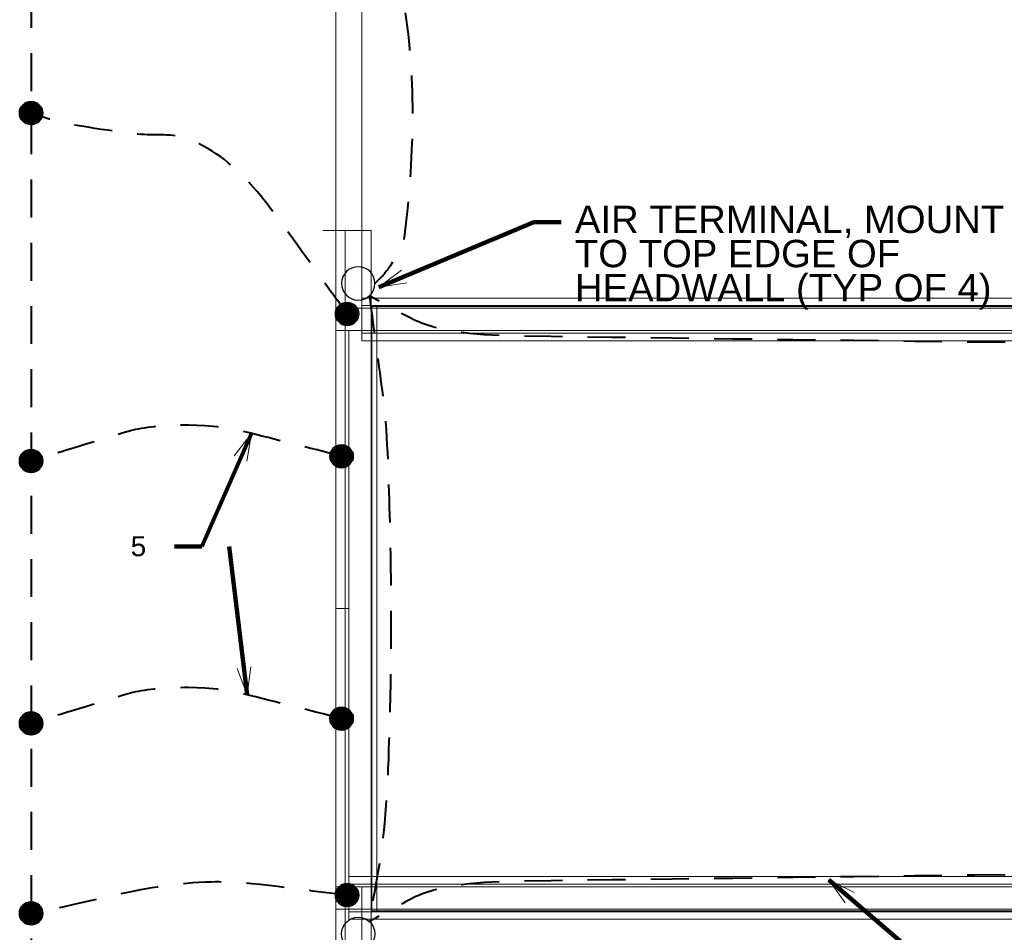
# Model space of a CAD drawing. Header units: inches. Extents: x -8534 to 5423, y -4988 to 1814.
# Tile 8 of 33: x -6144 to -5790, y -1106 to -778. Entities that reach past the tile are written whole.
import ezdxf

# ---------------------------------------------------------------- set-up
doc = ezdxf.new("R2010")
doc.units = ezdxf.units.IN
doc.header["$LTSCALE"] = 200
doc.header["$MEASUREMENT"] = 0
doc.linetypes.add('DGN Style 2', pattern=[0.113678, 0.068207, -0.045471])
for name, color, linetype, lineweight in [('E-DETL-TEXT', 3, 'Continuous', 0), ('E-GRND-CIRC', 4, 'Continuous', 40), ('Imports in Famil', 7, 'Continuous', 0), ('Level 23', 7, 'Continuous', 0), ('Level 44', 7, 'Continuous', 0), ('Object', 7, 'Continuous', 30), ('SC Text', 7, 'Continuous', 0), ('SE Terminal', 7, 'Continuous', 0), ('Struct Stick Sym', 7, 'Continuous', 0), ('Structural Stiff', 7, 'Continuous', 0)]:
    doc.layers.add(name, color=color, linetype=linetype, lineweight=lineweight)
doc.styles.add('Notes', font='arial.ttf', dxfattribs={"height": 0.098425})
doc.styles.add('Notes_0', font='arial.ttf')
doc.styles.add('Title Block - General', font='arial.ttf', dxfattribs={"height": 0.12})
doc.dimstyles.new('EAST', dxfattribs={"dimtxt": 9.8425, "dimasz": 9.8425, "dimexe": 4.92125, "dimexo": 4.92125, "dimgap": 4.92125, "dimtad": 1, "dimdec": 0, "dimzin": 11, "dimdsep": 46, "dimlunit": 3, "dimtxsty": 'Notes_0', "dimblk": 'TerminatorOpen_0.5', "dimcen": 0.09, "dimclrd": 1, "dimadec": 4, "dimazin": 3, "dimtfac": 1, "dimtdec": 0, "dimtofl": 0, "dimtmove": 0, "dimatfit": 1, "dimldrblk": 'TerminatorOpen_0.5', "dimfxl": 1, "dimfrac": 2, "dimtolj": 1, "dimtzin": 11, "dimlwd": 30, "dimarcsym": 0})

# ---------------------------------------------------------------- blocks, each defined once
blk = doc.blocks.new('TerminatorOpen_0.5')
at = {"color": 0, "linetype": 'ByBlock', "lineweight": -2}
for q in [(-1, 0.25), (-1, 0), (-1, -0.25)]:
    blk.add_line((0, 0), q, dxfattribs=at)
blk = doc.blocks.new('FACE_6')
at = {"layer": 'Imports in Famil', "color": 6, "linetype": 'Continuous', "lineweight": 0, "extrusion": (1.83691e-16, -1, 0), "elevation": 157.1969, "flags": 128}
blk.add_lwpolyline([(-61.1875, 16), (-61.1875, 7.125), (-60.8125, 7.125), (-60.8125, 10.25), (-58.1875, 10.25), (-58.1875, 0), (61.1875, 0), (61.1875, 8.875), (60.8125, 8.875), (60.8125, 5.75), (58.1875, 5.75), (58.1875, 16), (-61.1875, 16), (-61.1875, 16)], close=True, dxfattribs=at)
blk = doc.blocks.new('FACE_7')
at = {"layer": 'Imports in Famil', "color": 6, "linetype": 'Continuous', "lineweight": 0, "extrusion": (-1.83691e-16, 1, 0), "elevation": 168.8031, "flags": 128}
blk.add_lwpolyline([(-58.1875, 5.75), (-60.8125, 5.75), (-60.8125, 8.875), (-61.1875, 8.875), (-61.1875, 0), (58.1875, 0), (58.1875, 10.25), (60.8125, 10.25), (60.8125, 7.125), (61.1875, 7.125), (61.1875, 16), (-58.1875, 16), (-58.1875, 5.75), (-58.1875, 5.75)], close=True, dxfattribs=at)
blk = doc.blocks.new('FACE_8')
at = {"layer": 'Imports in Famil', "color": 6, "linetype": 'Continuous', "lineweight": 0, "extrusion": (1.83691e-16, -1, 0), "elevation": 157.1969, "flags": 128}
blk.add_lwpolyline([(-61.1875, 16), (-61.1875, 7.125), (-60.8125, 7.125), (-60.8125, 10.25), (-58.1875, 10.25), (-58.1875, 0), (61.1875, 0), (61.1875, 8.875), (60.8125, 8.875), (60.8125, 5.75), (58.1875, 5.75), (58.1875, 16), (-61.1875, 16), (-61.1875, 16)], close=True, dxfattribs=at)
blk = doc.blocks.new('FACE_9')
at = {"layer": 'Imports in Famil', "color": 6, "linetype": 'Continuous', "lineweight": 0, "extrusion": (-1.83691e-16, 1, 0), "elevation": 168.8031, "flags": 128}
blk.add_lwpolyline([(-58.1875, 5.75), (-60.8125, 5.75), (-60.8125, 8.875), (-61.1875, 8.875), (-61.1875, 0), (58.1875, 0), (58.1875, 10.25), (60.8125, 10.25), (60.8125, 7.125), (61.1875, 7.125), (61.1875, 16), (-58.1875, 16), (-58.1875, 5.75), (-58.1875, 5.75)], close=True, dxfattribs=at)
blk = doc.blocks.new('FACE_10')
at = {"layer": 'Imports in Famil', "color": 6, "linetype": 'Continuous', "lineweight": 0, "extrusion": (1.83691e-16, -1, 0), "elevation": 157.1969, "flags": 128}
blk.add_lwpolyline([(-61.1875, 16), (-61.1875, 7.125), (-60.8125, 7.125), (-60.8125, 10.25), (-58.1875, 10.25), (-58.1875, 0), (61.1875, 0), (61.1875, 8.875), (60.8125, 8.875), (60.8125, 5.75), (58.1875, 5.75), (58.1875, 16), (-61.1875, 16), (-61.1875, 16)], close=True, dxfattribs=at)
blk = doc.blocks.new('FACE_11')
at = {"layer": 'Imports in Famil', "color": 6, "linetype": 'Continuous', "lineweight": 0}
blk.add_3dface([(-61.1875, -157.196875, 7.125), (-61.1875, -157.196875, 16), (-61.1875, 168.803125, 16), (-61.1875, 168.803125, 7.125)], dxfattribs=at)
blk = doc.blocks.new('FACE_12')
at = {"layer": 'Imports in Famil', "color": 6, "linetype": 'Continuous', "lineweight": 0}
blk.add_3dface([(-60.8125, -157.196875, 7.125), (-61.1875, -157.196875, 7.125), (-61.1875, 168.803125, 7.125), (-60.8125, 168.803125, 7.125)], dxfattribs=at)
blk = doc.blocks.new('FACE_13')
at = {"layer": 'Imports in Famil', "color": 6, "linetype": 'Continuous', "lineweight": 0}
blk.add_3dface([(-60.8125, -157.196875, 10.25), (-60.8125, -157.196875, 7.125), (-60.8125, 168.803125, 7.125), (-60.8125, 168.803125, 10.25)], dxfattribs=at)
blk = doc.blocks.new('FACE_14')
at = {"layer": 'Imports in Famil', "color": 6, "linetype": 'Continuous', "lineweight": 0, "extrusion": (-1, -1.83691e-16, 0), "elevation": 58.1875, "flags": 128}
blk.add_lwpolyline([(-168.803125, 0), (157.196875, 0), (157.196875, 10.25), (142.196875, 10.25), (-168.803125, 10.25), (-168.803125, 0)], close=True, dxfattribs=at)
blk = doc.blocks.new('FACE_15')
at = {"layer": 'Imports in Famil', "color": 6, "linetype": 'Continuous', "lineweight": 0, "extrusion": (-1.83691e-16, 1, 0), "elevation": 168.8031, "flags": 128}
blk.add_lwpolyline([(-58.1875, 5.75), (-60.8125, 5.75), (-60.8125, 8.875), (-61.1875, 8.875), (-61.1875, 0), (58.1875, 0), (58.1875, 10.25), (60.8125, 10.25), (60.8125, 7.125), (61.1875, 7.125), (61.1875, 16), (-58.1875, 16), (-58.1875, 5.75), (-58.1875, 5.75)], close=True, dxfattribs=at)
blk = doc.blocks.new('E-101 LPS')
at = {"layer": 'E-GRND-CIRC', "linetype": 'DGN Style 2'}
blk.add_line((-6139.57, -494.77, 109.99), (-6139.57, -1452.18, 109.99), dxfattribs=at)
at = {"layer": 'E-GRND-CIRC', "linetype": 'Continuous'}
for p, q in [((-6143.67, -811.99, 109.99), (-6139.49, -807.81, 109.99)), ((-6143.66, -811.63, 109.99), (-6139.86, -807.82, 109.99)), ((-6143.65, -812.32, 109.99), (-6139.16, -807.83, 109.99)), ((-6143.61, -811.22, 109.99), (-6140.26, -807.87, 109.99)), ((-6143.61, -812.63, 109.99), (-6138.85, -807.88, 109.99)), ((-6143.54, -812.92, 109.99), (-6138.56, -807.94, 109.99)), ((-6143.51, -810.77, 109.99), (-6140.72, -807.97, 109.99)), ((-6143.46, -813.2, 109.99), (-6138.28, -808.02, 109.99)), ((-6143.37, -813.45, 109.99), (-6138.03, -808.11, 109.99)), ((-6143.3, -810.2, 109.99), (-6141.28, -808.18, 109.99)), ((-6143.26, -813.7, 109.99), (-6137.78, -808.22, 109.99)), ((-6143.14, -813.93, 109.99), (-6137.55, -808.34, 109.99)), ((-6143, -814.15, 109.99), (-6137.33, -808.48, 109.99)), ((-6142.86, -814.36, 109.99), (-6137.12, -808.62, 109.99)), ((-6142.7, -814.56, 109.99), (-6136.93, -808.78, 109.99)), ((-6142.63, -809.18, 109.99), (-6142.3, -808.85, 109.99)), ((-6142.53, -814.74, 109.99), (-6136.74, -808.95, 109.99)), ((-6142.35, -814.92, 109.99), (-6136.56, -809.13, 109.99)), ((-6142.17, -815.08, 109.99), (-6136.4, -809.32, 109.99)), ((-6141.97, -815.24, 109.99), (-6136.25, -809.52, 109.99)), ((-6141.75, -815.38, 109.99), (-6136.1, -809.73, 109.99)), ((-6141.53, -815.51, 109.99), (-6135.97, -809.95, 109.99)), ((-6141.3, -815.63, 109.99), (-6135.85, -810.18, 109.99)), ((-6141.05, -815.73, 109.99), (-6135.75, -810.43, 109.99)), ((-6140.79, -815.82, 109.99), (-6135.66, -810.69, 109.99)), ((-6140.51, -815.9, 109.99), (-6135.58, -810.97, 109.99)), ((-6140.21, -815.96, 109.99), (-6135.52, -811.27, 109.99)), ((-6139.9, -815.99, 109.99), (-6135.49, -811.58, 109.99)), ((-6139.56, -816.01, 109.99), (-6135.47, -811.93, 109.99)), ((-6139.18, -815.99, 109.99), (-6135.49, -812.3, 109.99)), ((-6138.77, -815.93, 109.99), (-6135.55, -812.71, 109.99)), ((-6138.29, -815.8, 109.99), (-6135.68, -813.19, 109.99)), ((-6137.68, -815.54, 109.99), (-6135.94, -813.8, 109.99)), ((-6030.11, -884.19, 156), (-6025.93, -880.01, 156)), ((-6030.1, -883.83, 156), (-6026.3, -880.02, 156)), ((-6030.09, -884.52, 156), (-6025.6, -880.03, 156)), ((-6030.05, -883.43, 156), (-6026.7, -880.07, 156)), ((-6030.05, -884.83, 156), (-6025.29, -880.08, 156)), ((-6029.98, -885.12, 156), (-6025, -880.14, 156)), ((-6029.95, -882.97, 156), (-6027.16, -880.18, 156)), ((-6029.9, -885.4, 156), (-6024.73, -880.22, 156)), ((-6029.81, -885.66, 156), (-6024.47, -880.32, 156)), ((-6029.74, -882.4, 156), (-6027.72, -880.39, 156)), ((-6029.7, -885.9, 156), (-6024.22, -880.42, 156)), ((-6029.58, -886.13, 156), (-6023.99, -880.55, 156)), ((-6029.44, -886.35, 156), (-6023.77, -880.68, 156)), ((-6029.3, -886.56, 156), (-6023.56, -880.83, 156)), ((-6029.14, -886.76, 156), (-6023.37, -880.98, 156)), ((-6029.07, -881.38, 156), (-6028.74, -881.05, 156)), ((-6028.97, -886.94, 156), (-6023.18, -881.15, 156)), ((-6028.8, -887.12, 156), (-6023, -881.33, 156)), ((-6028.61, -887.28, 156), (-6022.84, -881.52, 156)), ((-6028.41, -887.44, 156), (-6022.69, -881.72, 156)), ((-6028.2, -887.58, 156), (-6022.54, -881.93, 156)), ((-6027.97, -887.71, 156), (-6022.41, -882.15, 156)), ((-6027.74, -887.83, 156), (-6022.3, -882.39, 156)), ((-6027.49, -887.93, 156), (-6022.19, -882.63, 156)), ((-6027.23, -888.02, 156), (-6022.1, -882.9, 156)), ((-6026.95, -888.1, 156), (-6022.02, -883.17, 156)), ((-6026.65, -888.16, 156), (-6021.96, -883.47, 156)), ((-6026.34, -888.2, 156), (-6021.93, -883.79, 156)), ((-6026, -888.21, 156), (-6021.91, -884.13, 156)), ((-6025.62, -888.19, 156), (-6021.93, -884.5, 156)), ((-6025.21, -888.13, 156), (-6021.99, -884.91, 156)), ((-6024.73, -888, 156), (-6022.12, -885.39, 156)), ((-6024.12, -887.75, 156), (-6022.38, -886, 156)), ((-6143.67, -937.04, 109.99), (-6139.49, -932.86, 109.99)), ((-6143.66, -936.68, 109.99), (-6139.86, -932.87, 109.99)), ((-6143.65, -937.37, 109.99), (-6139.16, -932.88, 109.99)), ((-6143.61, -936.28, 109.99), (-6140.26, -932.92, 109.99)), ((-6143.61, -937.68, 109.99), (-6138.85, -932.93, 109.99)), ((-6143.54, -937.97, 109.99), (-6138.56, -932.99, 109.99)), ((-6143.51, -935.82, 109.99), (-6140.72, -933.03, 109.99)), ((-6143.46, -938.25, 109.99), (-6138.28, -933.07, 109.99)), ((-6143.37, -938.51, 109.99), (-6138.03, -933.17, 109.99)), ((-6143.3, -935.25, 109.99), (-6141.28, -933.24, 109.99)), ((-6143.26, -938.75, 109.99), (-6137.78, -933.27, 109.99)), ((-6143.14, -938.98, 109.99), (-6137.55, -933.4, 109.99)), ((-6143, -939.2, 109.99), (-6137.33, -933.53, 109.99)), ((-6142.86, -939.41, 109.99), (-6137.12, -933.68, 109.99)), ((-6142.7, -939.61, 109.99), (-6136.93, -933.83, 109.99)), ((-6142.63, -934.23, 109.99), (-6142.3, -933.9, 109.99)), ((-6142.53, -939.79, 109.99), (-6136.74, -934, 109.99)), ((-6142.35, -939.97, 109.99), (-6136.56, -934.18, 109.99)), ((-6032.11, -935.33, 156), (-6027.93, -931.16, 156)), ((-6032.1, -934.97, 156), (-6028.3, -931.17, 156)), ((-6032.09, -935.67, 156), (-6027.6, -931.18, 156)), ((-6032.05, -935.98, 156), (-6027.29, -931.22, 156)), ((-6032.05, -934.57, 156), (-6028.7, -931.22, 156)), ((-6031.98, -936.27, 156), (-6027, -931.29, 156)), ((-6031.95, -934.11, 156), (-6029.16, -931.32, 156)), ((-6031.9, -936.54, 156), (-6026.73, -931.37, 156)), ((-6031.81, -936.8, 156), (-6026.47, -931.46, 156)), ((-6031.74, -933.55, 156), (-6029.72, -931.53, 156)), ((-6031.7, -937.05, 156), (-6026.22, -931.57, 156)), ((-6031.58, -937.28, 156), (-6025.99, -931.69, 156)), ((-6031.44, -937.5, 156), (-6025.77, -931.82, 156)), ((-6031.3, -937.71, 156), (-6025.56, -931.97, 156)), ((-6031.14, -937.9, 156), (-6025.37, -932.13, 156)), ((-6031.07, -932.53, 156), (-6030.74, -932.2, 156)), ((-6030.97, -938.09, 156), (-6025.18, -932.29, 156)), ((-6030.8, -938.26, 156), (-6025, -932.47, 156)), ((-6030.61, -938.43, 156), (-6024.84, -932.66, 156)), ((-6030.41, -938.58, 156), (-6024.69, -932.86, 156)), ((-6030.2, -938.72, 156), (-6024.54, -933.07, 156)), ((-6029.97, -938.85, 156), (-6024.41, -933.3, 156)), ((-6029.74, -938.97, 156), (-6024.3, -933.53, 156)), ((-6029.49, -939.08, 156), (-6024.19, -933.78, 156)), ((-6029.23, -939.17, 156), (-6024.1, -934.04, 156)), ((-6142.17, -940.13, 109.99), (-6136.4, -934.37, 109.99)), ((-6141.97, -940.29, 109.99), (-6136.25, -934.57, 109.99)), ((-6141.75, -940.43, 109.99), (-6136.1, -934.78, 109.99)), ((-6141.53, -940.56, 109.99), (-6135.97, -935, 109.99)), ((-6141.3, -940.68, 109.99), (-6135.85, -935.24, 109.99)), ((-6141.05, -940.78, 109.99), (-6135.75, -935.48, 109.99)), ((-6140.79, -940.87, 109.99), (-6135.66, -935.75, 109.99)), ((-6140.51, -940.95, 109.99), (-6135.58, -936.02, 109.99)), ((-6140.21, -941.01, 109.99), (-6135.52, -936.32, 109.99)), ((-6139.9, -941.05, 109.99), (-6135.49, -936.64, 109.99)), ((-6139.56, -941.06, 109.99), (-6135.47, -936.98, 109.99)), ((-6139.18, -941.04, 109.99), (-6135.49, -937.35, 109.99)), ((-6028.95, -939.25, 156), (-6024.02, -934.32, 156)), ((-6028.65, -939.3, 156), (-6023.96, -934.61, 156)), ((-6028.34, -939.34, 156), (-6023.93, -934.93, 156)), ((-6028, -939.35, 156), (-6023.91, -935.27, 156)), ((-6027.62, -939.34, 156), (-6023.93, -935.64, 156)), ((-6027.21, -939.27, 156), (-6023.99, -936.06, 156)), ((-6026.73, -939.15, 156), (-6024.12, -936.54, 156)), ((-6026.12, -938.89, 156), (-6024.38, -937.15, 156)), ((-6138.77, -940.98, 109.99), (-6135.55, -937.76, 109.99)), ((-6138.29, -940.85, 109.99), (-6135.68, -938.24, 109.99)), ((-6137.68, -940.6, 109.99), (-6135.94, -938.85, 109.99)), ((-6032.11, -1029.68, 156), (-6027.93, -1025.5, 156)), ((-6032.1, -1029.32, 156), (-6028.3, -1025.51, 156)), ((-6032.09, -1030.01, 156), (-6027.6, -1025.52, 156)), ((-6032.05, -1028.92, 156), (-6028.7, -1025.56, 156)), ((-6032.05, -1030.32, 156), (-6027.29, -1025.57, 156)), ((-6031.98, -1030.61, 156), (-6027, -1025.63, 156)), ((-6031.95, -1028.46, 156), (-6029.16, -1025.67, 156)), ((-6031.9, -1030.89, 156), (-6026.73, -1025.71, 156)), ((-6031.81, -1031.15, 156), (-6026.47, -1025.81, 156)), ((-6031.74, -1027.89, 156), (-6029.72, -1025.88, 156)), ((-6031.7, -1031.39, 156), (-6026.22, -1025.91, 156)), ((-6031.58, -1031.62, 156), (-6025.99, -1026.04, 156)), ((-6031.44, -1031.84, 156), (-6025.77, -1026.17, 156)), ((-6143.67, -1031.38, 109.99), (-6139.49, -1027.21, 109.99)), ((-6143.66, -1031.02, 109.99), (-6139.86, -1027.22, 109.99)), ((-6143.65, -1031.72, 109.99), (-6139.16, -1027.23, 109.99)), ((-6143.61, -1032.03, 109.99), (-6138.85, -1027.27, 109.99)), ((-6143.61, -1030.62, 109.99), (-6140.26, -1027.27, 109.99)), ((-6143.54, -1032.32, 109.99), (-6138.56, -1027.34, 109.99)), ((-6143.51, -1030.16, 109.99), (-6140.72, -1027.37, 109.99)), ((-6143.46, -1032.59, 109.99), (-6138.28, -1027.42, 109.99)), ((-6143.37, -1032.85, 109.99), (-6138.03, -1027.51, 109.99)), ((-6143.3, -1029.6, 109.99), (-6141.28, -1027.58, 109.99)), ((-6143.26, -1033.1, 109.99), (-6137.78, -1027.62, 109.99)), ((-6143.14, -1033.33, 109.99), (-6137.55, -1027.74, 109.99)), ((-6143, -1033.55, 109.99), (-6137.33, -1027.88, 109.99)), ((-6142.86, -1033.76, 109.99), (-6137.12, -1028.02, 109.99)), ((-6142.7, -1033.95, 109.99), (-6136.93, -1028.18, 109.99)), ((-6142.63, -1028.58, 109.99), (-6142.3, -1028.25, 109.99)), ((-6142.53, -1034.14, 109.99), (-6136.74, -1028.34, 109.99)), ((-6142.35, -1034.31, 109.99), (-6136.56, -1028.52, 109.99)), ((-6142.17, -1034.48, 109.99), (-6136.4, -1028.71, 109.99)), ((-6141.97, -1034.63, 109.99), (-6136.25, -1028.91, 109.99)), ((-6141.75, -1034.77, 109.99), (-6136.1, -1029.12, 109.99)), ((-6141.53, -1034.9, 109.99), (-6135.97, -1029.35, 109.99)), ((-6141.3, -1035.02, 109.99), (-6135.85, -1029.58, 109.99)), ((-6031.3, -1032.05, 156), (-6025.56, -1026.32, 156)), ((-6031.14, -1032.25, 156), (-6025.37, -1026.47, 156)), ((-6031.07, -1026.87, 156), (-6030.74, -1026.54, 156)), ((-6030.97, -1032.43, 156), (-6025.18, -1026.64, 156)), ((-6030.8, -1032.61, 156), (-6025, -1026.82, 156)), ((-6030.61, -1032.77, 156), (-6024.84, -1027.01, 156)), ((-6030.41, -1032.93, 156), (-6024.69, -1027.21, 156)), ((-6030.2, -1033.07, 156), (-6024.54, -1027.42, 156)), ((-6029.97, -1033.2, 156), (-6024.41, -1027.64, 156)), ((-6029.74, -1033.32, 156), (-6024.3, -1027.88, 156)), ((-6029.49, -1033.42, 156), (-6024.19, -1028.12, 156)), ((-6029.23, -1033.51, 156), (-6024.1, -1028.39, 156)), ((-6028.95, -1033.59, 156), (-6024.02, -1028.66, 156)), ((-6028.65, -1033.65, 156), (-6023.96, -1028.96, 156)), ((-6028.34, -1033.69, 156), (-6023.93, -1029.28, 156)), ((-6028, -1033.7, 156), (-6023.91, -1029.62, 156)), ((-6141.05, -1035.13, 109.99), (-6135.75, -1029.83, 109.99)), ((-6140.79, -1035.22, 109.99), (-6135.66, -1030.09, 109.99)), ((-6140.51, -1035.3, 109.99), (-6135.58, -1030.37, 109.99)), ((-6140.21, -1035.35, 109.99), (-6135.52, -1030.66, 109.99)), ((-6139.9, -1035.39, 109.99), (-6135.49, -1030.98, 109.99)), ((-6139.56, -1035.4, 109.99), (-6135.47, -1031.32, 109.99)), ((-6139.18, -1035.39, 109.99), (-6135.49, -1031.69, 109.99)), ((-6138.77, -1035.32, 109.99), (-6135.55, -1032.11, 109.99)), ((-6138.29, -1035.2, 109.99), (-6135.68, -1032.59, 109.99)), ((-6137.68, -1034.94, 109.99), (-6135.94, -1033.2, 109.99)), ((-6027.62, -1033.68, 156), (-6023.93, -1029.99, 156)), ((-6027.21, -1033.62, 156), (-6023.99, -1030.4, 156)), ((-6026.73, -1033.49, 156), (-6024.12, -1030.88, 156)), ((-6026.12, -1033.24, 156), (-6024.38, -1031.49, 156)), ((-6030.11, -1093.12, 156), (-6025.93, -1088.95, 156)), ((-6030.1, -1092.76, 156), (-6026.3, -1088.95, 156)), ((-6030.09, -1093.46, 156), (-6025.6, -1088.97, 156)), ((-6030.05, -1092.36, 156), (-6026.7, -1089, 156)), ((-6030.05, -1093.77, 156), (-6025.29, -1089.01, 156)), ((-6029.98, -1094.06, 156), (-6025, -1089.07, 156)), ((-6029.95, -1091.9, 156), (-6027.16, -1089.11, 156)), ((-6029.9, -1094.33, 156), (-6024.73, -1089.15, 156)), ((-6029.81, -1094.59, 156), (-6024.47, -1089.25, 156)), ((-6029.74, -1091.34, 156), (-6027.72, -1089.32, 156)), ((-6029.7, -1094.83, 156), (-6024.22, -1089.36, 156)), ((-6029.58, -1095.06, 156), (-6023.99, -1089.48, 156)), ((-6029.44, -1095.28, 156), (-6023.77, -1089.61, 156)), ((-6029.3, -1095.49, 156), (-6023.56, -1089.76, 156)), ((-6029.14, -1095.69, 156), (-6023.37, -1089.91, 156)), ((-6029.07, -1090.32, 156), (-6028.74, -1089.98, 156)), ((-6028.97, -1095.88, 156), (-6023.18, -1090.08, 156)), ((-6028.8, -1096.05, 156), (-6023, -1090.26, 156)), ((-6028.61, -1096.22, 156), (-6022.84, -1090.45, 156)), ((-6028.41, -1096.37, 156), (-6022.69, -1090.65, 156)), ((-6028.2, -1096.51, 156), (-6022.54, -1090.86, 156)), ((-6027.97, -1096.64, 156), (-6022.41, -1091.08, 156)), ((-6027.74, -1096.76, 156), (-6022.3, -1091.32, 156)), ((-6027.49, -1096.87, 156), (-6022.19, -1091.57, 156)), ((-6027.23, -1096.96, 156), (-6022.1, -1091.83, 156)), ((-6026.95, -1097.03, 156), (-6022.02, -1092.11, 156)), ((-6026.65, -1097.09, 156), (-6021.96, -1092.4, 156)), ((-6026.34, -1097.13, 156), (-6021.93, -1092.72, 156)), ((-6026, -1097.14, 156), (-6021.91, -1093.06, 156)), ((-6025.62, -1097.12, 156), (-6021.93, -1093.43, 156)), ((-6143.67, -1099.69, 109.99), (-6139.49, -1095.51, 109.99)), ((-6143.66, -1099.33, 109.99), (-6139.86, -1095.52, 109.99)), ((-6143.65, -1100.02, 109.99), (-6139.16, -1095.53, 109.99)), ((-6143.61, -1098.93, 109.99), (-6140.26, -1095.57, 109.99)), ((-6143.61, -1100.33, 109.99), (-6138.85, -1095.58, 109.99)), ((-6143.54, -1100.63, 109.99), (-6138.56, -1095.64, 109.99)), ((-6143.51, -1098.47, 109.99), (-6140.72, -1095.68, 109.99)), ((-6143.46, -1100.9, 109.99), (-6138.28, -1095.72, 109.99)), ((-6143.37, -1101.16, 109.99), (-6138.03, -1095.82, 109.99)), ((-6143.3, -1097.91, 109.99), (-6141.28, -1095.89, 109.99)), ((-6143.26, -1101.4, 109.99), (-6137.78, -1095.93, 109.99)), ((-6143.14, -1101.63, 109.99), (-6137.55, -1096.05, 109.99)), ((-6143, -1101.85, 109.99), (-6137.33, -1096.18, 109.99)), ((-6142.86, -1102.06, 109.99), (-6137.12, -1096.33, 109.99)), ((-6142.7, -1102.26, 109.99), (-6136.93, -1096.48, 109.99)), ((-6142.63, -1096.88, 109.99), (-6142.3, -1096.55, 109.99)), ((-6142.53, -1102.44, 109.99), (-6136.74, -1096.65, 109.99)), ((-6142.35, -1102.62, 109.99), (-6136.56, -1096.83, 109.99)), ((-6025.21, -1097.06, 156), (-6021.99, -1093.84, 156)), ((-6024.73, -1096.94, 156), (-6022.12, -1094.32, 156)), ((-6024.12, -1096.68, 156), (-6022.38, -1094.94, 156)), ((-6142.17, -1102.78, 109.99), (-6136.4, -1097.02, 109.99)), ((-6141.97, -1102.94, 109.99), (-6136.25, -1097.22, 109.99)), ((-6141.75, -1103.08, 109.99), (-6136.1, -1097.43, 109.99)), ((-6141.53, -1103.21, 109.99), (-6135.97, -1097.65, 109.99)), ((-6141.3, -1103.33, 109.99), (-6135.85, -1097.89, 109.99)), ((-6141.05, -1103.43, 109.99), (-6135.75, -1098.14, 109.99)), ((-6140.79, -1103.53, 109.99), (-6135.66, -1098.4, 109.99)), ((-6140.51, -1103.6, 109.99), (-6135.58, -1098.68, 109.99)), ((-6140.21, -1103.66, 109.99), (-6135.52, -1098.97, 109.99)), ((-6139.9, -1103.7, 109.99), (-6135.49, -1099.29, 109.99)), ((-6139.56, -1103.71, 109.99), (-6135.47, -1099.63, 109.99)), ((-6139.18, -1103.69, 109.99), (-6135.49, -1100, 109.99)), ((-6138.77, -1103.63, 109.99), (-6135.55, -1100.41, 109.99)), ((-6138.29, -1103.5, 109.99), (-6135.68, -1100.89, 109.99)), ((-6137.68, -1103.25, 109.99), (-6135.94, -1101.51, 109.99))]:
    blk.add_line(p, q, dxfattribs=at)
for centre in [(-6139.57, -811.91, 109.99), (-6026.01, -884.11, 156), (-6139.57, -936.96, 109.99), (-6028.01, -935.26, 156), (-6028.01, -1029.6, 156), (-6139.57, -1031.31, 109.99), (-6026.01, -1093.04, 156), (-6139.57, -1099.61, 109.99)]:
    blk.add_circle(centre, 4.1, dxfattribs=at)
at = {"layer": 'E-GRND-CIRC', "linetype": 'DGN Style 2'}
for points, knots in [([(-6019.83, -686.07, 67.54), (-6015.06, -715.17, 73.29), (-6010.29, -744.27, 81.92), (-6005.52, -773.37, 84.79), (-6001.11, -800.25, 87.45), (-6001.98, -829.01, 84.79), (-6005.52, -856.63, 84.79), (-6006.19, -861.88, 84.79), (-6013.06, -870.24, 82.16), (-6013.27, -870.44, 84.79), (-6014.18, -871.34, 96.66), (-6015.1, -872.24, 132.26), (-6016.01, -873.14, 156)], [0, 0, 0, 0, 0.345955, 0.345955, 0.345955, 0.665513, 0.665513, 0.665513, 0.726285, 0.726285, 0.726285, 1, 1, 1, 1]), ([(-6026.01, -884.11, 156), (-6031.38, -876.68, 156), (-6036.74, -869.24, 156), (-6042.11, -861.8, 156), (-6054.4, -844.76, 156), (-6065.74, -827.2, 140.58), (-6084.15, -820.94, 132.84), (-6089.91, -818.98, 130.43), (-6096.35, -820.16, 128.01), (-6102.4, -819.35, 125.59), (-6115, -817.68, 120.56), (-6128.27, -816.23, 115.14), (-6139.57, -811.91, 109.99)], [0, 0, 0, 0, 0.18189, 0.18189, 0.18189, 0.598694, 0.598694, 0.598694, 0.728962, 0.728962, 0.728962, 1, 1, 1, 1]), ([(-5789.51, -894.41, 144), (-5847.51, -893.65, 144), (-5905.51, -892.89, 144), (-5963.5, -892.14, 144), (-5976.89, -891.96, 144), (-5993.55, -890.84, 140.12), (-6003.15, -885.64, 144), (-6008.11, -882.97, 146), (-6013.06, -880.29, 152), (-6018.01, -877.61, 156)], [0, 0, 0, 0, 0.740747, 0.740747, 0.740747, 0.911795, 0.911795, 0.911795, 1, 1, 1, 1]), ([(-6018.01, -877.61, 156), (-6016.48, -888.96, 156), (-6014.96, -900.31, 156), (-6013.43, -911.66, 156), (-6011.43, -926.48, 156), (-6011.22, -941.51, 156), (-6010.77, -956.46, 156), (-6010.04, -981.28, 156), (-6010.07, -1006.13, 156), (-6010.77, -1030.96, 156), (-6011.28, -1048.58, 156), (-6011.72, -1066.34, 156), (-6014.74, -1083.71, 156), (-6015.83, -1089.99, 156), (-6016.92, -1096.26, 156), (-6018.01, -1102.54, 156)], [0, 0, 0, 0, 0.152173, 0.152173, 0.152173, 0.351004, 0.351004, 0.351004, 0.680996, 0.680996, 0.680996, 0.915352, 0.915352, 0.915352, 1, 1, 1, 1]), ([(-6028.01, -935.26, 156), (-6039.75, -932.28, 156), (-6051.49, -929.31, 156), (-6063.23, -926.34, 156), (-6076.61, -922.95, 156), (-6096.43, -923.84, 161.41), (-6104.64, -926.34, 156), (-6116.28, -929.88, 148.33), (-6127.93, -933.42, 125.33), (-6139.57, -936.96, 109.99)], [0, 0, 0, 0, 0.266193, 0.266193, 0.266193, 0.569616, 0.569616, 0.569616, 1, 1, 1, 1]), ([(-6028.01, -1029.6, 156), (-6039.75, -1026.63, 156), (-6051.49, -1023.66, 156), (-6063.23, -1020.68, 156), (-6076.61, -1017.29, 156), (-6096.43, -1018.19, 161.41), (-6104.64, -1020.68, 156), (-6116.28, -1024.22, 148.33), (-6127.93, -1027.76, 125.33), (-6139.57, -1031.31, 109.99)], [0, 0, 0, 0, 0.266193, 0.266193, 0.266193, 0.569616, 0.569616, 0.569616, 1, 1, 1, 1]), ([(-5789.51, -1085.74, 144), (-5847.51, -1086.5, 144), (-5905.51, -1087.26, 144), (-5963.5, -1088.01, 144), (-5976.89, -1088.19, 144), (-5993.55, -1089.31, 140.12), (-6003.15, -1094.5, 144), (-6008.11, -1097.18, 146), (-6013.06, -1099.86, 152), (-6018.01, -1102.54, 156)], [0, 0, 0, 0, 0.740747, 0.740747, 0.740747, 0.911795, 0.911795, 0.911795, 1, 1, 1, 1]), ([(-6026.01, -1093.04, 156), (-6042.28, -1091.48, 156), (-6060.09, -1087.99, 160.69), (-6074.82, -1088.35, 156), (-6098.92, -1088.95, 148.33), (-6117.99, -1095.86, 125.33), (-6139.57, -1099.61, 109.99)], [0, 0, 0, 0, 0.379347, 0.379347, 0.379347, 1, 1, 1, 1])]:
    blk.add_open_spline(points, degree=3, knots=knots, dxfattribs=at)
at = {"layer": 'Level 23', "color": 2, "linetype": 'Continuous', "lineweight": 0, "extrusion": (-1, 0, 0), "elevation": 6030.01, "flags": 128}
for points in [[(882.07, 0), (882.07, 117.33), (854.07, 117.33), (854.07, 137), (580.07, 10.67), (580.07, 0), (882.07, 0)], [(882.07, 117.33), (882.07, 0), (882.07, -1), (890.07, -1), (890.07, 117.33), (882.07, 117.33)]]:
    blk.add_lwpolyline(points, close=True, dxfattribs=at)
at = {"layer": 'Level 23', "color": 2, "linetype": 'Continuous', "lineweight": 0, "flags": 128}
blk.add_lwpolyline([(-6020.68, -580.07), (-6020.68, -882.07), (-6030.01, -882.07), (-6030.01, -580.07), (-6020.68, -580.07), (-6020.68, -580.07)], close=True, dxfattribs=at)
at = {"layer": 'Level 23', "color": 2, "linetype": 'Continuous', "lineweight": 0, "extrusion": (2.20478e-16, 0.418708, 0.908121), "elevation": -233.2, "flags": 128}
blk.add_lwpolyline([(6020.68, 832.97), (6020.68, 531.24), (6030.01, 531.24), (6030.01, 832.97), (6020.68, 832.97), (6020.68, 832.97)], close=True, dxfattribs=at)
at = {"layer": 'Level 23', "color": 2, "linetype": 'Continuous', "lineweight": 0, "extrusion": (1, 0, 0), "elevation": -6020.68, "flags": 128}
blk.add_lwpolyline([(-882.07, 0), (-580.07, 0), (-580.07, 10.67), (-854.07, 137), (-854.07, 117.33), (-882.07, 117.33), (-882.07, 0)], close=True, dxfattribs=at)
at = {"layer": 'Level 23', "color": 2, "linetype": 'Continuous', "lineweight": 0, "extrusion": (0, -1, 0), "elevation": 854.07, "flags": 128}
blk.add_lwpolyline([(-6030.01, 117.33), (-6020.68, 117.33), (-6020.68, 137), (-6030.01, 137), (-6030.01, 117.33), (-6030.01, 117.33)], close=True, dxfattribs=at)
at = {"layer": 'Level 23', "color": 2, "linetype": 'Continuous', "lineweight": 0, "extrusion": (3.53488e-16, 1, 0), "elevation": -882.07, "flags": 128}
blk.add_lwpolyline([(5700.68, -1), (6030.01, -1), (6030.01, 0), (6030.01, 117.33), (6020.68, 117.33), (5700.68, 117.33), (5700.68, -1)], close=True, dxfattribs=at)
at = {"layer": 'Level 23', "color": 2, "linetype": 'Continuous', "lineweight": 0, "extrusion": (-1, 3.00427e-15, 7.89442e-16), "elevation": 6030.01, "flags": 128}
blk.add_lwpolyline([(1090.07, 0), (1400.07, 0), (1400.07, 10.67), (1126.07, 137), (1126.07, 117.33), (1090.07, 117.33), (1090.07, 0)], close=True, dxfattribs=at)
at = {"layer": 'Level 23', "color": 2, "linetype": 'Continuous', "lineweight": 0, "elevation": 117.33, "flags": 128}
blk.add_lwpolyline([(-6030.01, -1090.07), (-6030.01, -1126.07), (-6020.68, -1126.07), (-6020.68, -1098.07), (-6020.68, -1090.07), (-6030.01, -1090.07)], close=True, dxfattribs=at)
at = {"layer": 'Level 23', "color": 2, "linetype": 'Continuous', "lineweight": 0, "extrusion": (0, 1, 0), "elevation": -1090.07, "flags": 128}
blk.add_lwpolyline([(5700.68, -1), (6020.68, -1), (6020.68, 0), (6020.68, 117.33), (5700.68, 117.33), (5700.68, -1)], close=True, dxfattribs=at)
at = {"layer": 'Level 23', "color": 2, "linetype": 'Continuous', "lineweight": 0, "extrusion": (-1, 3.03168e-15, 7.96645e-16), "elevation": 6020.68, "flags": 128}
blk.add_lwpolyline([(1090.07, 0), (1090.07, 117.33), (1098.07, 117.33), (1126.07, 117.33), (1126.07, 137), (1400.07, 10.67), (1400.07, 0), (1090.07, 0)], close=True, dxfattribs=at)
at = {"layer": 'Level 23', "color": 2, "linetype": 'Continuous', "lineweight": 0}
for points in [[(-6020.68, -882.07, 117.33), (-6020.68, -854.07, 117.33), (-6030.01, -854.07, 117.33), (-6030.01, -882.07, 117.33)], [(-6030.01, -882.07, -1), (-5700.68, -882.07, -1), (-5700.68, -890.07, -1), (-6030.01, -890.07, -1)], [(-6020.68, -882.07), (-6020.68, -882.07, 117.33), (-6030.01, -882.07, 117.33), (-6030.01, -882.07)], [(-5700.68, -890.07, -1), (-5700.68, -890.07, 117.33), (-6030.01, -890.07, 117.33), (-6030.01, -890.07, -1)], [(-6030.01, -1400.07), (-6030.01, -1090.07), (-6020.68, -1090.07), (-6020.68, -1400.07)], [(-6030.01, -1090.07), (-6030.01, -1090.07, 117.33), (-6020.68, -1090.07, 117.33), (-6020.68, -1090.07)], [(-6020.68, -1090.07, -1), (-5700.68, -1090.07, -1), (-5700.68, -1098.07, -1), (-6020.68, -1098.07, -1)], [(-5700.68, -1090.07, 117.33), (-6020.68, -1090.07, 117.33), (-6020.68, -1098.07, 117.33), (-5700.68, -1098.07, 117.33)], [(-5700.68, -1098.07, -1), (-5700.68, -1098.07, 117.33), (-6020.68, -1098.07, 117.33), (-6020.68, -1098.07, -1)], [(-5540.68, -1098.07, 117.33), (-6020.68, -1098.07, 117.33), (-6020.68, -1098.07), (-5540.68, -1098.07)]]:
    blk.add_3dface(points, dxfattribs=at)
at = {"layer": 'Level 44', "color": 3, "linetype": 'Continuous', "lineweight": 0, "elevation": -2, "flags": 128}
blk.add_lwpolyline([(-6020.68, -891.07), (-5544.35, -891.07), (-5544.35, -881.07), (-6020.68, -881.07), (-6020.68, -891.07), (-6020.68, -891.07)], close=True, dxfattribs=at)
at = {"layer": 'Level 44', "color": 3, "linetype": 'Continuous', "lineweight": 0, "extrusion": (-2.44399e-16, -1, 1.30119e-30), "elevation": 881.07, "flags": 128}
blk.add_lwpolyline([(-6020.68, -2), (-5544.35, -2), (-5544.35, 0), (-6020.68, 0), (-6020.68, -2), (-6020.68, -2)], close=True, dxfattribs=at)
at = {"layer": 'Level 44', "color": 3, "linetype": 'Continuous', "lineweight": 0, "extrusion": (2.44399e-16, 1, 0), "elevation": -891.07, "flags": 128}
blk.add_lwpolyline([(5544.35, -2), (6020.68, -2), (6020.68, 0), (5544.35, 0), (5544.35, -2), (5544.35, -2)], close=True, dxfattribs=at)
at = {"layer": 'Level 44', "color": 3, "linetype": 'Continuous', "lineweight": 0, "extrusion": (0, -1, 0), "elevation": 1089.07, "flags": 128}
blk.add_lwpolyline([(-6025.35, -2), (-5544.35, -2), (-5544.35, 0), (-6025.35, 0), (-6025.35, -2), (-6025.35, -2)], close=True, dxfattribs=at)
at = {"layer": 'Level 44', "color": 3, "linetype": 'Continuous', "lineweight": 0, "extrusion": (0, 1, 0), "elevation": -1099.07, "flags": 128}
blk.add_lwpolyline([(5544.35, -2), (6025.35, -2), (6025.35, 0), (5544.33, -2), (5544.35, -2), (5544.35, -2)], close=True, dxfattribs=at)
at = {"layer": 'Level 44', "color": 3, "linetype": 'Continuous', "lineweight": 0}
for points in [[(-5544.35, -878.41), (-6020.68, -878.41), (-6020.68, -881.07), (-5544.35, -881.07)], [(-6020.68, -893.74), (-5544.35, -893.74), (-5544.35, -891.07), (-6020.68, -891.07)], [(-5544.35, -1086.41), (-6025.35, -1086.41), (-6025.35, -1089.07), (-5544.35, -1089.07)], [(-6025.35, -1099.07, -2), (-5544.35, -1099.07, -2), (-5544.35, -1089.07, -2), (-6025.35, -1089.07, -2)], [(-6025.35, -1101.74), (-5544.35, -1101.74), (-5544.35, -1099.07), (-6025.35, -1099.07)]]:
    blk.add_3dface(points, dxfattribs=at)
at = {"layer": 'Object', "color": 4, "linetype": 'Continuous', "lineweight": 30, "extrusion": (0, 0, -1)}
blk.add_circle((6022.01, -873.14, -157.33), 6, dxfattribs=at)
at = {"layer": 'Object', "color": 4, "linetype": 'Continuous', "lineweight": 30}
blk.add_circle((-6022.01, -1107.01, 157.33), 6, dxfattribs=at)
at = {"layer": 'SE Terminal', "color": 4, "linetype": 'Continuous', "lineweight": 30}
blk.add_line((-6022.01, -873.14, 157.33), (-6022.01, -873.14, 173.33), dxfattribs=at)
at = {"layer": 'Struct Stick Sym', "color": 4, "linetype": 'Continuous', "lineweight": 0, "extrusion": (0, 0.418708, 0.908121), "elevation": -225.93, "flags": 128}
blk.add_lwpolyline([(6030.01, 534.59), (6030.01, 836.32), (6020.68, 836.32), (6020.68, 534.59), (6030.01, 534.59), (6030.01, 534.59)], close=True, dxfattribs=at)
at = {"layer": 'Struct Stick Sym', "color": 4, "linetype": 'Continuous', "lineweight": 0}
for points in [[(-6030.01, -580.07, 18.67), (-6030.01, -580.07, 10.67), (-6030.01, -854.07, 137), (-6030.01, -854.07, 145)], [(-6030.01, -580.07, 10.67), (-6020.68, -580.07, 10.67), (-6020.68, -854.07, 137), (-6030.01, -854.07, 137)], [(-6020.68, -854.07, 145), (-6020.68, -854.07, 137), (-6020.68, -580.07, 10.67), (-6020.68, -580.07, 18.67)], [(-6030.01, -854.07, 145), (-6030.01, -854.07, 137), (-6020.68, -854.07, 137), (-6020.68, -854.07, 145)]]:
    blk.add_3dface(points, dxfattribs=at)
at = {"layer": 'Structural Stiff', "color": 4, "linetype": 'Continuous', "lineweight": 0, "elevation": 157.33, "flags": 128}
blk.add_lwpolyline([(-6017.35, -854.07), (-6026.68, -854.07), (-6026.68, -1126.07), (-6017.35, -1126.07), (-6017.35, -854.07), (-6017.35, -854.07)], close=True, dxfattribs=at)
at = {"layer": 'Structural Stiff', "color": 4, "linetype": 'Continuous', "lineweight": 0, "extrusion": (1, 0, 0), "elevation": -6017.35, "flags": 128}
blk.add_lwpolyline([(-854.07, 117.33), (-854.07, 157.33), (-1126.07, 157.33), (-1126.07, 117.33), (-854.07, 117.33), (-854.07, 117.33)], close=True, dxfattribs=at)
at = {"layer": 'Structural Stiff', "color": 4, "linetype": 'Continuous', "lineweight": 0}
blk.add_3dface([(-6026.68, -854.07, 157.33), (-6017.35, -854.07, 157.33), (-6017.35, -854.07, 117.33), (-6034.68, -854.07, 117.33)], dxfattribs=at)
at = {"layer": 'Imports in Famil', "color": 6, "linetype": 'Continuous', "lineweight": 0, "xscale": 0.6666666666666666, "yscale": 0.6666666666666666, "zscale": 0.6666666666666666}
for name, p in [('FACE_11', (-5976.55, -993.94, 117.33)), ('FACE_12', (-5976.55, -993.94, 117.33)), ('FACE_15', (-5976.55, -993.94, 117.33)), ('FACE_13', (-5976.55, -993.94, 117.33)), ('FACE_14', (-5976.55, -993.94, 117.33)), ('FACE_9', (-5896.97, -993.94, 117.33)), ('FACE_7', (-5817.39, -993.94, 117.33)), ('FACE_10', (-5976.55, -993.94, 117.33)), ('FACE_8', (-5896.97, -993.94, 117.33)), ('FACE_6', (-5817.39, -993.94, 117.33))]:
    blk.add_blockref(name, p, dxfattribs=at)
at = {"layer": 'E-DETL-TEXT', "insert": (-5944.12, -845.17, 109.99), "char_height": 9.8425, "width": 157.5295, "attachment_point": 1, "line_spacing_factor": 0.75, "style": 'Notes'}
blk.add_mtext('AIR TERMINAL, MOUNT TO TOP EDGE OF HEADWALL (TYP OF 4)', dxfattribs=at)
at = {"layer": 'SC Text', "linetype": 'Continuous', "insert": (-6103.79, -964.01, 156), "char_height": 7.2, "attachment_point": 1, "line_spacing_factor": 0.6, "style": 'Title Block - General'}
blk.add_mtext('5', dxfattribs=at)
at = {"layer": 'Level 23', "color": 2, "linetype": 'Continuous', "lineweight": 0}
mesh = blk.add_polyface(dxfattribs=at)
corners = [(-6030.01, -990.07, 117.33), (-6025.35, -990.07, 117.33), (-6025.35, -890.07, 117.33), (-6030.01, -890.07, 117.33), (-6030.01, -990.07, -1), (-6025.35, -990.07, -1), (-6030.01, -890.07, -1), (-6025.35, -890.07, -1)]
mesh.append_faces([[corners[k] for k in face] for face in [(0, 1, 2, 3), (4, 5, 1, 0), (6, 7, 5, 4), (3, 2, 7, 6), (1, 5, 7, 2), (3, 6, 4, 0)]], dxfattribs={"color": 2})
mesh = blk.add_polyface(dxfattribs=at)
corners = [(-6030.01, -1090.07, 117.33), (-6025.35, -1090.07, 117.33), (-6025.35, -990.07, 117.33), (-6030.01, -990.07, 117.33), (-6030.01, -1090.07, -1), (-6025.35, -1090.07, -1), (-6030.01, -990.07, -1), (-6025.35, -990.07, -1)]
mesh.append_faces([[corners[k] for k in face] for face in [(0, 1, 2, 3), (4, 5, 1, 0), (6, 7, 5, 4), (3, 2, 7, 6), (1, 5, 7, 2), (3, 6, 4, 0)]], dxfattribs={"color": 2})
mesh = blk.add_polyface(dxfattribs=at)
corners = [(-6020.68, -1090.07, 117.33), (-6020.68, -1090.07), (-6020.68, -1090.07, -1), (-6020.68, -1098.07, -1), (-6020.68, -1098.07, 117.33), (-6030.01, -1090.07, 117.33), (-6030.01, -1090.07), (-6030.01, -1090.07, -1), (-6030.01, -1098.07, -1), (-6030.01, -1098.07, 117.33)]
mesh.append_faces([[corners[k] for k in face] for face in [(0, 5, 9, 4), (4, 9, 8, 3), (3, 8, 7, 2)]], dxfattribs={"color": 2})
mesh.append_faces([[corners[k] for k in face] for face in [(8, 6, 7), (6, 9, 5), (1, 6, 5, 0)]], dxfattribs={"vtx0": -1, "color": 2})
mesh.append_faces([[corners[k] for k in face] for face in [(9, 6, 8)]], dxfattribs={"vtx0": -1, "vtx1": -1, "color": 2})
mesh.append_faces([[corners[k] for k in face] for face in [(4, 3, 1)]], dxfattribs={"vtx1": -1, "vtx2": -1, "color": 2})
mesh.append_faces([[corners[k] for k in face] for face in [(3, 2, 1), (1, 0, 4), (2, 7, 6, 1)]], dxfattribs={"vtx2": -1, "color": 2})
mesh = blk.add_polyface(dxfattribs=at)
corners = [(-6020.68, -1126.07, 117.33), (-6030.01, -1126.07, 117.33), (-6030.01, -1126.07, 137), (-6020.68, -1126.07, 137), (-6020.68, -1090.07, 117.33), (-6030.01, -1090.07, 117.33), (-6030.01, -1090.07, 137), (-6020.68, -1090.07, 137)]
mesh.append_faces([[corners[k] for k in face] for face in [(0, 3, 2, 1), (5, 6, 7, 4), (0, 4, 7, 3), (3, 7, 6, 2), (2, 6, 5, 1), (1, 5, 4, 0)]], dxfattribs={"color": 2})
at = {"layer": 'E-DETL-TEXT', "annotation_type": 0, "has_hookline": 1, "hookline_direction": 0}
for points, text_width in [([(-6014.55, -874.5, 109.99), (-5958.9, -851.15, 109.99), (-5949.05, -851.15, 109.99)], 154.04), ([(-5852.84, -1087.51, 144), (-5816.5, -1118.75, 144), (-5806.66, -1118.75, 144)], 145.11)]:
    blk.add_leader(points, dimstyle='EAST', override={"dimtad": 0, "dimclrd": 0, "dimlwd": 65534}, dxfattribs=dict(at, text_width=text_width))
at = {"layer": 'SC Text', "color": 1, "linetype": 'Continuous', "lineweight": 30, "annotation_type": 0, "has_hookline": 1, "hookline_direction": 1, "text_width": 4.77}
blk.add_leader([(-6060.34, -927.07, 156), (-6078.17, -967.71, 156), (-6088.01, -967.71, 156)], dimstyle='EAST', override={"dimgap": -4.92125, "dimtad": 0, "dimclrd": 0, "dimlwd": 65534}, dxfattribs=at)
at = {"layer": 'SC Text', "color": 1, "linetype": 'Continuous', "lineweight": 30}
blk.add_leader([(-6061.9, -1021.02, 156), (-6068.33, -967.71, 156)], dimstyle='EAST', override={"dimclrd": 0, "dimlwd": 65534}, dxfattribs=at)

msp = doc.modelspace()

# ---------------------------------------------------------------- block references
at = {"color": 7, "linetype": 'Continuous', "lineweight": 0}
msp.add_blockref('E-101 LPS', (0, 0), dxfattribs=at)

doc.saveas('drawing.dxf')
